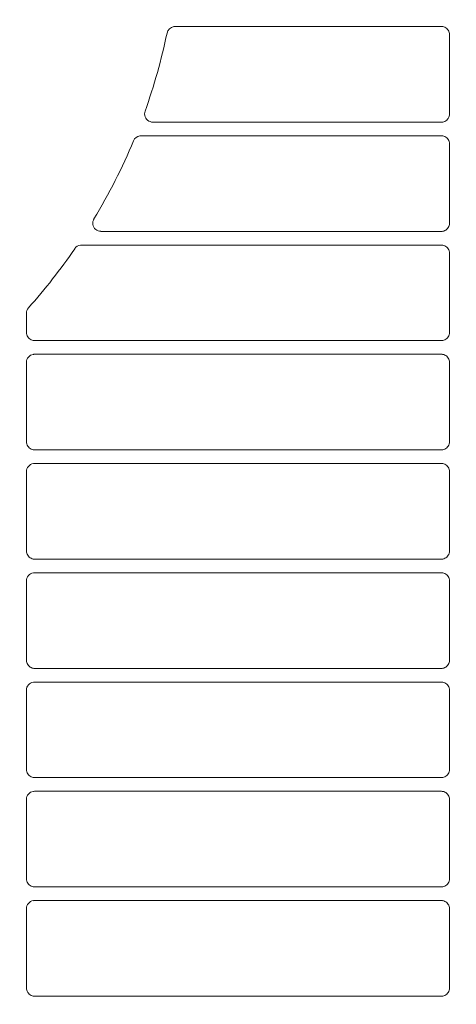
# Model space of a CAD drawing. Header units: millimetres. Extents: x -3034 to 546681, y -100001 to 133386.
# Tile 137 of 173: x 102080 to 102160, y -18221 to -18041. Entities that reach past the tile are written whole.
import ezdxf

# ---------------------------------------------------------------- set-up
doc = ezdxf.new("R2010")
doc.units = ezdxf.units.MM
doc.linetypes.add('ACAD_ISO03W100', pattern=[150, 60, -90])
doc.layers.get('Defpoints').update_dxf_attribs({"color": 252})
for name, color, linetype in [('___INST__AR_podstawy', 3, 'Continuous'), ('DETAIL', 5, 'Continuous'), ('ELEK CIENKIE', 80, 'Continuous'), ('ELEK ODGROMÓWKA', 214, 'Continuous')]:
    doc.layers.add(name, color=color, linetype=linetype)
doc.layers.add('I_WYMIARY', color=6, linetype='Continuous', lineweight=18)
doc.styles.add('DETALE1_100', font='arial.ttf', dxfattribs={"width": 0.6, "height": 200})
doc.dimstyles.new('Detale 1_100', dxfattribs={"dimscale": 0.12, "dimtxt": 250, "dimasz": 20, "dimexe": 50, "dimexo": 0, "dimgap": 30, "dimtad": 1, "dimdec": 1, "dimlfac": 0.1, "dimzin": 9, "dimdsep": 46, "dimtxsty": 'DETALE1_100', "dimblk1": 'DIM_KRESKA_', "dimblk2": 'DIM_KRESKA_', "dimsah": 1, "dimcen": 0, "dimse1": 1, "dimse2": 1, "dimclrd": 256, "dimclre": 256, "dimclrt": 256, "dimadec": 0, "dimazin": 0, "dimtfac": 0.01, "dimtdec": 1, "dimtix": 1, "dimtofl": 0, "dimtmove": 0, "dimatfit": 3, "dimfxl": 1, "dimtolj": 1, "dimtzin": 12, "dimlwd": -1, "dimarcsym": 0})

# ---------------------------------------------------------------- blocks, each defined once
blk = doc.blocks.new('iglice')
at = {"layer": 'ELEK CIENKIE', "color": 80, "linetype": 'ACAD_ISO03W100', "ltscale": 3}
blk.add_circle((-5706.4, 7322.5), 4350, dxfattribs=at)
blk = doc.blocks.new('wentDACH')
at = {"layer": 'DETAIL', "color": 8, "linetype": 'Continuous', "lineweight": 9}
for p, q in [((-83926.26, 25358.84), (-83877.46, 25358.84)), ((-83877.02, 25358.78), (-83877.23, 25358.82)), ((-83876.82, 25358.7), (-83877.02, 25358.78)), ((-83876.64, 25358.6), (-83876.82, 25358.7)), ((-83876.47, 25358.47), (-83876.64, 25358.6)), ((-83876.32, 25358.32), (-83876.47, 25358.47)), ((-83876.2, 25358.15), (-83876.32, 25358.32)), ((-83876.1, 25357.97), (-83876.2, 25358.15)), ((-83876.02, 25357.77), (-83876.1, 25357.97)), ((-83875.98, 25357.56), (-83876.02, 25357.77)), ((-83875.96, 25357.35), (-83875.98, 25357.56)), ((-83875.96, 25357.35), (-83875.96, 25342.83)), ((-83931.82, 25343.1), (-83931.85, 25342.83)), ((-83931.85, 25342.83), (-83931.82, 25342.57)), ((-83931.76, 25343.35), (-83931.82, 25343.1)), ((-83931.82, 25342.57), (-83931.75, 25342.32)), ((-83931.75, 25342.32), (-83931.64, 25342.08)), ((-83931.64, 25342.08), (-83931.49, 25341.87)), ((-83876.32, 25341.86), (-83876.2, 25342.03)), ((-83876.2, 25342.03), (-83876.1, 25342.22)), ((-83876.1, 25342.22), (-83876.02, 25342.42)), ((-83876.02, 25342.42), (-83875.98, 25342.62)), ((-83875.98, 25342.62), (-83875.96, 25342.83)), ((-83931.49, 25341.87), (-83931.3, 25341.68)), ((-83931.3, 25341.68), (-83931.08, 25341.53)), ((-83931.08, 25341.53), (-83930.84, 25341.43)), ((-83930.84, 25341.43), (-83930.59, 25341.36)), ((-83877.46, 25341.34), (-83930.35, 25341.34)), ((-83877.22, 25341.36), (-83877.02, 25341.41)), ((-83877.02, 25341.41), (-83876.82, 25341.48)), ((-83876.82, 25341.48), (-83876.64, 25341.59)), ((-83876.64, 25341.59), (-83876.47, 25341.71)), ((-83876.47, 25341.71), (-83876.32, 25341.86)), ((-83932.48, 25338.84), (-83877.46, 25338.84)), ((-83877.02, 25338.78), (-83877.23, 25338.83)), ((-83876.82, 25338.7), (-83877.02, 25338.78)), ((-83876.64, 25338.6), (-83876.82, 25338.7)), ((-83876.47, 25338.47), (-83876.64, 25338.6)), ((-83876.32, 25338.32), (-83876.47, 25338.47)), ((-83876.2, 25338.15), (-83876.32, 25338.32)), ((-83876.1, 25337.97), (-83876.2, 25338.15)), ((-83876.02, 25337.77), (-83876.1, 25337.97)), ((-83875.98, 25337.56), (-83876.02, 25337.77)), ((-83875.96, 25337.35), (-83875.98, 25337.56)), ((-83875.96, 25337.35), (-83875.96, 25322.83)), ((-83941.3, 25323.15), (-83941.33, 25322.88)), ((-83941.33, 25322.88), (-83941.32, 25322.61)), ((-83941.32, 25322.61), (-83941.25, 25322.35)), ((-83941.22, 25323.4), (-83941.3, 25323.15)), ((-83941.25, 25322.35), (-83941.14, 25322.11)), ((-83941.14, 25322.11), (-83940.99, 25321.89)), ((-83876.2, 25322.03), (-83876.1, 25322.22)), ((-83876.1, 25322.22), (-83876.02, 25322.42)), ((-83876.02, 25322.42), (-83875.98, 25322.62)), ((-83875.98, 25322.62), (-83875.96, 25322.83)), ((-83940.99, 25321.89), (-83940.8, 25321.7)), ((-83940.8, 25321.7), (-83940.58, 25321.54)), ((-83940.58, 25321.54), (-83940.34, 25321.43)), ((-83940.34, 25321.43), (-83940.08, 25321.36)), ((-83877.46, 25321.34), (-83939.84, 25321.34)), ((-83877.22, 25321.36), (-83877.02, 25321.41)), ((-83877.02, 25321.41), (-83876.82, 25321.48)), ((-83876.82, 25321.48), (-83876.64, 25321.59)), ((-83876.64, 25321.59), (-83876.47, 25321.72)), ((-83876.47, 25321.72), (-83876.32, 25321.86)), ((-83876.32, 25321.86), (-83876.2, 25322.03)), ((-83943.37, 25318.84), (-83877.46, 25318.84)), ((-83877.02, 25318.78), (-83877.23, 25318.83)), ((-83876.82, 25318.7), (-83877.02, 25318.78)), ((-83876.64, 25318.6), (-83876.82, 25318.7)), ((-83876.47, 25318.47), (-83876.64, 25318.6)), ((-83944.63, 25318.17), (-83944.61, 25318.19)), ((-83876.32, 25318.32), (-83876.47, 25318.47)), ((-83876.2, 25318.15), (-83876.32, 25318.32)), ((-83876.1, 25317.97), (-83876.2, 25318.15)), ((-83876.02, 25317.77), (-83876.1, 25317.97)), ((-83875.98, 25317.56), (-83876.02, 25317.77)), ((-83875.96, 25317.35), (-83875.98, 25317.56)), ((-83875.96, 25317.35), (-83875.96, 25302.83)), ((-83953.49, 25302.84), (-83953.49, 25306.35)), ((-83953.49, 25302.84), (-83953.47, 25302.63)), ((-83953.47, 25302.63), (-83953.43, 25302.42)), ((-83953.43, 25302.42), (-83953.36, 25302.22)), ((-83876.1, 25302.22), (-83876.02, 25302.42)), ((-83876.02, 25302.42), (-83875.98, 25302.62)), ((-83875.98, 25302.62), (-83875.96, 25302.83)), ((-83953.36, 25302.22), (-83953.26, 25302.04)), ((-83953.26, 25302.04), (-83953.13, 25301.87)), ((-83953.13, 25301.87), (-83952.99, 25301.72)), ((-83952.99, 25301.72), (-83952.82, 25301.59)), ((-83952.82, 25301.59), (-83952.63, 25301.49)), ((-83952.63, 25301.49), (-83952.44, 25301.41)), ((-83952.44, 25301.41), (-83952.23, 25301.36)), ((-83877.46, 25301.34), (-83952, 25301.34)), ((-83877.22, 25301.36), (-83877.02, 25301.41)), ((-83877.02, 25301.41), (-83876.82, 25301.48)), ((-83876.82, 25301.48), (-83876.64, 25301.59)), ((-83876.64, 25301.59), (-83876.47, 25301.72)), ((-83876.47, 25301.72), (-83876.32, 25301.87)), ((-83876.32, 25301.87), (-83876.2, 25302.03)), ((-83876.2, 25302.03), (-83876.1, 25302.22)), ((-83951.99, 25298.84), (-83877.46, 25298.84)), ((-83877.02, 25298.78), (-83877.23, 25298.83)), ((-83876.82, 25298.7), (-83877.02, 25298.78)), ((-83876.64, 25298.6), (-83876.82, 25298.7)), ((-83953.49, 25282.84), (-83953.49, 25297.35)), ((-83876.47, 25298.47), (-83876.64, 25298.6)), ((-83876.32, 25298.32), (-83876.47, 25298.47)), ((-83876.2, 25298.15), (-83876.32, 25298.32)), ((-83876.1, 25297.97), (-83876.2, 25298.15)), ((-83876.02, 25297.77), (-83876.1, 25297.97)), ((-83875.98, 25297.56), (-83876.02, 25297.77)), ((-83875.96, 25297.35), (-83875.98, 25297.56)), ((-83875.96, 25297.35), (-83875.96, 25282.83)), ((-83953.49, 25282.84), (-83953.47, 25282.63)), ((-83953.47, 25282.63), (-83953.43, 25282.42)), ((-83876.02, 25282.42), (-83875.98, 25282.62)), ((-83875.98, 25282.62), (-83875.96, 25282.83)), ((-83953.43, 25282.42), (-83953.36, 25282.23)), ((-83953.36, 25282.23), (-83953.26, 25282.04)), ((-83953.26, 25282.04), (-83953.13, 25281.87)), ((-83953.13, 25281.87), (-83952.99, 25281.72)), ((-83952.99, 25281.72), (-83952.82, 25281.59)), ((-83952.82, 25281.59), (-83952.63, 25281.49)), ((-83952.63, 25281.49), (-83952.44, 25281.41)), ((-83952.44, 25281.41), (-83952.23, 25281.36)), ((-83877.46, 25281.34), (-83952, 25281.34)), ((-83877.22, 25281.36), (-83877.02, 25281.41)), ((-83877.02, 25281.41), (-83876.82, 25281.49)), ((-83876.82, 25281.49), (-83876.64, 25281.59)), ((-83876.64, 25281.59), (-83876.47, 25281.72)), ((-83876.47, 25281.72), (-83876.32, 25281.87)), ((-83876.32, 25281.87), (-83876.2, 25282.03)), ((-83876.2, 25282.03), (-83876.1, 25282.22)), ((-83876.1, 25282.22), (-83876.02, 25282.42)), ((-83951.99, 25278.84), (-83877.46, 25278.84)), ((-83953.49, 25262.84), (-83953.49, 25277.35)), ((-83877.02, 25278.78), (-83877.23, 25278.83)), ((-83876.82, 25278.7), (-83877.02, 25278.78)), ((-83876.64, 25278.6), (-83876.82, 25278.7)), ((-83876.47, 25278.47), (-83876.64, 25278.6)), ((-83876.32, 25278.32), (-83876.47, 25278.47)), ((-83876.2, 25278.15), (-83876.32, 25278.32)), ((-83876.1, 25277.97), (-83876.2, 25278.15)), ((-83876.02, 25277.77), (-83876.1, 25277.97)), ((-83875.98, 25277.56), (-83876.02, 25277.77)), ((-83875.96, 25277.35), (-83875.98, 25277.56)), ((-83875.96, 25277.35), (-83875.96, 25262.83)), ((-83953.49, 25262.84), (-83953.47, 25262.63)), ((-83953.47, 25262.63), (-83953.43, 25262.42)), ((-83876.02, 25262.42), (-83875.98, 25262.62)), ((-83875.98, 25262.62), (-83875.96, 25262.83)), ((-83953.43, 25262.42), (-83953.36, 25262.23)), ((-83953.36, 25262.23), (-83953.26, 25262.04)), ((-83953.26, 25262.04), (-83953.13, 25261.87)), ((-83953.13, 25261.87), (-83952.99, 25261.72)), ((-83952.99, 25261.72), (-83952.82, 25261.59)), ((-83952.82, 25261.59), (-83952.63, 25261.49)), ((-83952.63, 25261.49), (-83952.44, 25261.41)), ((-83952.44, 25261.41), (-83952.23, 25261.36)), ((-83877.46, 25261.34), (-83952, 25261.34)), ((-83877.22, 25261.36), (-83877.02, 25261.41)), ((-83877.02, 25261.41), (-83876.82, 25261.49)), ((-83876.82, 25261.49), (-83876.64, 25261.59)), ((-83876.64, 25261.59), (-83876.47, 25261.72)), ((-83876.47, 25261.72), (-83876.32, 25261.87)), ((-83876.32, 25261.87), (-83876.2, 25262.04)), ((-83876.2, 25262.04), (-83876.1, 25262.22)), ((-83876.1, 25262.22), (-83876.02, 25262.42)), ((-83953.49, 25242.84), (-83953.49, 25257.35)), ((-83951.99, 25258.84), (-83877.46, 25258.84)), ((-83877.02, 25258.78), (-83877.23, 25258.83)), ((-83876.82, 25258.7), (-83877.02, 25258.78)), ((-83876.64, 25258.6), (-83876.82, 25258.7)), ((-83876.47, 25258.47), (-83876.64, 25258.6)), ((-83876.32, 25258.32), (-83876.47, 25258.47)), ((-83876.2, 25258.15), (-83876.32, 25258.32)), ((-83876.1, 25257.97), (-83876.2, 25258.15)), ((-83876.02, 25257.77), (-83876.1, 25257.97)), ((-83875.98, 25257.56), (-83876.02, 25257.77)), ((-83875.96, 25257.35), (-83875.98, 25257.56)), ((-83875.96, 25257.35), (-83875.96, 25242.83)), ((-83953.49, 25242.84), (-83953.47, 25242.63)), ((-83875.98, 25242.63), (-83875.96, 25242.83)), ((-83953.47, 25242.63), (-83953.43, 25242.42)), ((-83953.43, 25242.42), (-83953.36, 25242.23)), ((-83953.36, 25242.23), (-83953.26, 25242.04)), ((-83953.26, 25242.04), (-83953.13, 25241.87)), ((-83953.13, 25241.87), (-83952.99, 25241.72)), ((-83952.99, 25241.72), (-83952.82, 25241.59)), ((-83952.82, 25241.59), (-83952.63, 25241.49)), ((-83952.63, 25241.49), (-83952.44, 25241.41)), ((-83952.44, 25241.41), (-83952.23, 25241.36)), ((-83877.46, 25241.34), (-83952, 25241.34)), ((-83877.22, 25241.36), (-83877.02, 25241.41)), ((-83877.02, 25241.41), (-83876.82, 25241.49)), ((-83876.82, 25241.49), (-83876.64, 25241.59)), ((-83876.64, 25241.59), (-83876.47, 25241.72)), ((-83876.47, 25241.72), (-83876.32, 25241.87)), ((-83876.32, 25241.87), (-83876.2, 25242.04)), ((-83876.2, 25242.04), (-83876.1, 25242.22)), ((-83876.1, 25242.22), (-83876.02, 25242.42)), ((-83876.02, 25242.42), (-83875.98, 25242.63)), ((-83951.99, 25238.84), (-83877.46, 25238.84)), ((-83877.02, 25238.78), (-83877.23, 25238.83)), ((-83876.82, 25238.7), (-83877.02, 25238.78)), ((-83876.64, 25238.6), (-83876.82, 25238.7)), ((-83876.47, 25238.47), (-83876.64, 25238.6)), ((-83876.32, 25238.32), (-83876.47, 25238.47)), ((-83876.2, 25238.15), (-83876.32, 25238.32)), ((-83876.1, 25237.97), (-83876.2, 25238.15)), ((-83876.02, 25237.77), (-83876.1, 25237.97)), ((-83875.98, 25237.56), (-83876.02, 25237.77)), ((-83875.96, 25237.35), (-83875.98, 25237.56)), ((-83953.49, 25222.84), (-83953.49, 25237.35)), ((-83875.96, 25237.35), (-83875.96, 25222.84)), ((-83953.49, 25222.84), (-83953.47, 25222.63)), ((-83953.47, 25222.63), (-83953.43, 25222.42)), ((-83953.43, 25222.42), (-83953.36, 25222.23)), ((-83953.36, 25222.23), (-83953.26, 25222.04)), ((-83953.26, 25222.04), (-83953.13, 25221.87)), ((-83953.13, 25221.87), (-83952.99, 25221.72)), ((-83952.99, 25221.72), (-83952.82, 25221.59)), ((-83952.82, 25221.59), (-83952.63, 25221.49)), ((-83952.63, 25221.49), (-83952.44, 25221.41)), ((-83952.44, 25221.41), (-83952.23, 25221.36)), ((-83877.46, 25221.34), (-83952, 25221.34)), ((-83877.22, 25221.36), (-83877.02, 25221.41)), ((-83877.02, 25221.41), (-83876.82, 25221.49)), ((-83876.82, 25221.49), (-83876.64, 25221.59)), ((-83876.64, 25221.59), (-83876.47, 25221.72)), ((-83876.47, 25221.72), (-83876.32, 25221.87)), ((-83876.32, 25221.87), (-83876.2, 25222.04)), ((-83876.2, 25222.04), (-83876.1, 25222.22)), ((-83876.1, 25222.22), (-83876.02, 25222.42)), ((-83876.02, 25222.42), (-83875.98, 25222.63)), ((-83875.98, 25222.63), (-83875.96, 25222.84)), ((-83951.99, 25218.84), (-83877.46, 25218.84)), ((-83877.02, 25218.78), (-83877.23, 25218.83)), ((-83876.82, 25218.7), (-83877.02, 25218.78)), ((-83876.64, 25218.6), (-83876.82, 25218.7)), ((-83876.47, 25218.47), (-83876.64, 25218.6)), ((-83876.32, 25218.32), (-83876.47, 25218.47)), ((-83876.2, 25218.15), (-83876.32, 25218.32)), ((-83876.1, 25217.97), (-83876.2, 25218.15)), ((-83876.02, 25217.77), (-83876.1, 25217.97)), ((-83875.98, 25217.56), (-83876.02, 25217.77)), ((-83875.96, 25217.35), (-83875.98, 25217.56)), ((-83953.49, 25202.84), (-83953.49, 25217.35)), ((-83875.96, 25217.35), (-83875.96, 25202.84)), ((-83953.49, 25202.84), (-83953.47, 25202.63)), ((-83953.47, 25202.63), (-83953.43, 25202.42)), ((-83953.43, 25202.42), (-83953.36, 25202.23)), ((-83953.36, 25202.23), (-83953.26, 25202.04)), ((-83953.26, 25202.04), (-83953.13, 25201.87)), ((-83953.13, 25201.87), (-83952.99, 25201.72)), ((-83952.99, 25201.72), (-83952.82, 25201.59)), ((-83952.82, 25201.59), (-83952.63, 25201.49)), ((-83952.63, 25201.49), (-83952.44, 25201.41)), ((-83952.44, 25201.41), (-83952.23, 25201.36)), ((-83877.46, 25201.34), (-83952, 25201.34)), ((-83877.22, 25201.36), (-83877.02, 25201.41)), ((-83877.02, 25201.41), (-83876.82, 25201.49)), ((-83876.82, 25201.49), (-83876.64, 25201.59)), ((-83876.64, 25201.59), (-83876.47, 25201.72)), ((-83876.47, 25201.72), (-83876.32, 25201.87)), ((-83876.32, 25201.87), (-83876.2, 25202.04)), ((-83876.2, 25202.04), (-83876.1, 25202.22)), ((-83876.1, 25202.22), (-83876.02, 25202.42)), ((-83876.02, 25202.42), (-83875.98, 25202.63)), ((-83875.98, 25202.63), (-83875.96, 25202.84)), ((-83951.99, 25198.85), (-83877.46, 25198.85)), ((-83877.02, 25198.78), (-83877.23, 25198.83)), ((-83876.82, 25198.7), (-83877.02, 25198.78)), ((-83876.64, 25198.6), (-83876.82, 25198.7)), ((-83876.47, 25198.47), (-83876.64, 25198.6)), ((-83876.32, 25198.32), (-83876.47, 25198.47)), ((-83876.2, 25198.15), (-83876.32, 25198.32)), ((-83876.1, 25197.97), (-83876.2, 25198.15)), ((-83876.02, 25197.77), (-83876.1, 25197.97)), ((-83875.98, 25197.56), (-83876.02, 25197.77)), ((-83953.49, 25182.84), (-83953.49, 25197.35)), ((-83875.96, 25197.35), (-83875.98, 25197.56)), ((-83875.96, 25197.35), (-83875.96, 25182.84)), ((-83953.49, 25182.84), (-83953.47, 25182.63)), ((-83953.47, 25182.63), (-83953.43, 25182.43)), ((-83953.43, 25182.43), (-83953.36, 25182.23)), ((-83953.36, 25182.23), (-83953.26, 25182.04)), ((-83953.26, 25182.04), (-83953.13, 25181.87)), ((-83953.13, 25181.87), (-83952.99, 25181.72)), ((-83952.99, 25181.72), (-83952.82, 25181.59)), ((-83952.82, 25181.59), (-83952.63, 25181.49)), ((-83876.82, 25181.49), (-83876.64, 25181.59)), ((-83876.64, 25181.59), (-83876.47, 25181.72)), ((-83876.47, 25181.72), (-83876.32, 25181.87)), ((-83876.32, 25181.87), (-83876.2, 25182.04)), ((-83876.2, 25182.04), (-83876.1, 25182.22)), ((-83876.1, 25182.22), (-83876.02, 25182.42)), ((-83876.02, 25182.42), (-83875.98, 25182.63)), ((-83875.98, 25182.63), (-83875.96, 25182.84)), ((-83952.63, 25181.49), (-83952.44, 25181.41)), ((-83952.44, 25181.41), (-83952.23, 25181.36)), ((-83877.46, 25181.34), (-83952, 25181.34)), ((-83877.22, 25181.36), (-83877.02, 25181.41)), ((-83877.02, 25181.41), (-83876.82, 25181.49))]:
    blk.add_line(p, q, dxfattribs=at)
for centre, radius, start, end in [((-83926.26, 25357.34), 1.5, 98.7329, 168.2131), ((-83926.26, 25357.35), 1.5, 90.0072, 98.6655), ((-83877.46, 25357.33), 1.51, 81.0682, 89.9978), ((-84034.8, 25380.13), 109.41, 340.3572, 348.1436), ((-83930.35, 25342.84), 1.49, 260.8864, 261.8067), ((-83930.35, 25342.84), 1.5, 261.8112, 269.9941), ((-83877.46, 25342.85), 1.51, 270.0019, 278.9345), ((-83932.48, 25337.34), 1.5, 98.4542, 157.3523), ((-83932.48, 25337.35), 1.5, 90.0069, 98.4045), ((-83877.46, 25337.33), 1.51, 81.0685, 89.9978), ((-84034.8, 25380.13), 109.41, 328.9035, 337.3076), ((-83939.81, 25322.83), 1.52, 156.3031, 158.1324), ((-83939.81, 25322.83), 1.53, 148.9092, 156.3016), ((-83939.84, 25322.85), 1.5, 260.7359, 269.9945), ((-83877.46, 25322.85), 1.51, 270.0019, 278.9348), ((-83943.37, 25317.34), 1.5, 99.2799, 145.548), ((-83943.37, 25317.34), 1.5, 90.0096, 99.242), ((-83877.46, 25317.33), 1.51, 81.0689, 89.9977), ((-84034.8, 25380.13), 109.41, 318.3027, 325.5049), ((-83951.99, 25306.35), 1.5, 138.2836, 179.9781), ((-83952, 25302.84), 1.5, 261.0394, 269.9981), ((-83877.46, 25302.85), 1.51, 270.0019, 278.935), ((-83951.99, 25297.35), 1.5, 98.9627, 180.0673), ((-83951.99, 25297.34), 1.5, 90.0024, 98.9575), ((-83877.46, 25297.33), 1.51, 81.0693, 89.9977), ((-83952, 25282.84), 1.5, 261.0393, 269.9981), ((-83877.46, 25282.85), 1.51, 270.0019, 278.9352), ((-83951.99, 25277.34), 1.5, 90.0024, 98.9572), ((-83877.46, 25277.33), 1.51, 81.0697, 89.9977), ((-83951.99, 25277.35), 1.5, 98.9583, 180.061), ((-83952, 25262.84), 1.5, 261.0392, 269.9981), ((-83877.46, 25262.85), 1.51, 270.0018, 278.9354), ((-83951.99, 25257.35), 1.5, 98.9539, 180.0547), ((-83951.99, 25257.34), 1.5, 90.0024, 98.9568), ((-83877.46, 25257.33), 1.51, 81.0701, 89.9976), ((-83952, 25242.84), 1.5, 261.0391, 269.9981), ((-83877.46, 25242.85), 1.51, 270.0018, 278.9356), ((-83951.99, 25237.35), 1.5, 98.9494, 180.0484), ((-83951.99, 25237.34), 1.5, 90.0025, 98.9564), ((-83877.46, 25237.33), 1.51, 81.0705, 89.9976), ((-83952, 25222.84), 1.5, 261.0391, 269.9982), ((-83877.46, 25222.85), 1.51, 270.0018, 278.9357), ((-83951.99, 25217.35), 1.5, 98.945, 180.0421), ((-83951.99, 25217.34), 1.5, 90.0025, 98.9561), ((-83877.46, 25217.33), 1.51, 81.071, 89.9976), ((-83952, 25202.84), 1.5, 261.0391, 269.9982), ((-83877.46, 25202.85), 1.51, 270.0018, 278.9358), ((-83951.99, 25197.35), 1.5, 98.9405, 180.0357), ((-83951.99, 25197.34), 1.5, 90.0025, 98.9557), ((-83877.46, 25197.33), 1.51, 81.0715, 89.9976), ((-83952, 25182.84), 1.49, 261.039, 269.9982), ((-83877.46, 25182.85), 1.51, 270.0017, 278.936)]:
    blk.add_arc(centre, radius, start, end, dxfattribs=at)
blk = doc.blocks.new('DIM_KRESKA_')
for p, q in [((0, 14), (0, -14)), ((-6, 0), (6, 0))]:
    blk.add_line(p, q)
at = {"const_width": 1.2}
blk.add_lwpolyline([(-4.243, -4.243), (4.243, 4.243)], dxfattribs=at)
blk = doc.blocks.new('*D524')
at = {"layer": 'Defpoints', "color": 0}
for p in [(101226.4, -17351.32), (109926.4, -17351.32), (109926.4, -19434.49)]:
    blk.add_point(p, dxfattribs=at)
at = {"layer": 'I_WYMIARY'}
blk.add_line((101228.8, -19434.49), (109924, -19434.49), dxfattribs=at)
at = {"layer": 'I_WYMIARY', "xscale": 2.4, "yscale": 2.4, "zscale": 2.4, "rotation": 180}
blk.add_blockref('DIM_KRESKA_', (101226.4, -19434.49), dxfattribs=at)
at = {"layer": 'I_WYMIARY', "xscale": 2.4, "yscale": 2.4, "zscale": 2.4}
blk.add_blockref('DIM_KRESKA_', (109926.4, -19434.49), dxfattribs=at)
at = {"layer": 'I_WYMIARY', "insert": (105576.4, -19328.7), "char_height": 200, "attachment_point": 5, "style": 'DETALE1_100'}
blk.add_mtext('\\A1;870', dxfattribs=at)

msp = doc.modelspace()

# ---------------------------------------------------------------- block references
at = {"layer": '___INST__AR_podstawy', "color": 210, "lineweight": 40}
msp.add_blockref('wentDACH', (186034.592, -43400.942), dxfattribs=at)
at = {"layer": 'ELEK ODGROMÓWKA'}
msp.add_blockref('iglice', (111335.99, -24243.943), dxfattribs=at)

# ---------------------------------------------------------------- dimensions: what is measured, and where the dimension line sits
at = {"layer": 'I_WYMIARY'}
dim = msp.add_linear_dim(base=(109926.396, -19434.486), p1=(101226.396, -17351.322), p2=(109926.396, -17351.322), dimstyle='Detale 1_100', dxfattribs=at)
dim.commit()
dim.dimension.update_dxf_attribs({"geometry": '*D524', "text_midpoint": (105576.396, -19328.703)})

doc.saveas('drawing.dxf')
